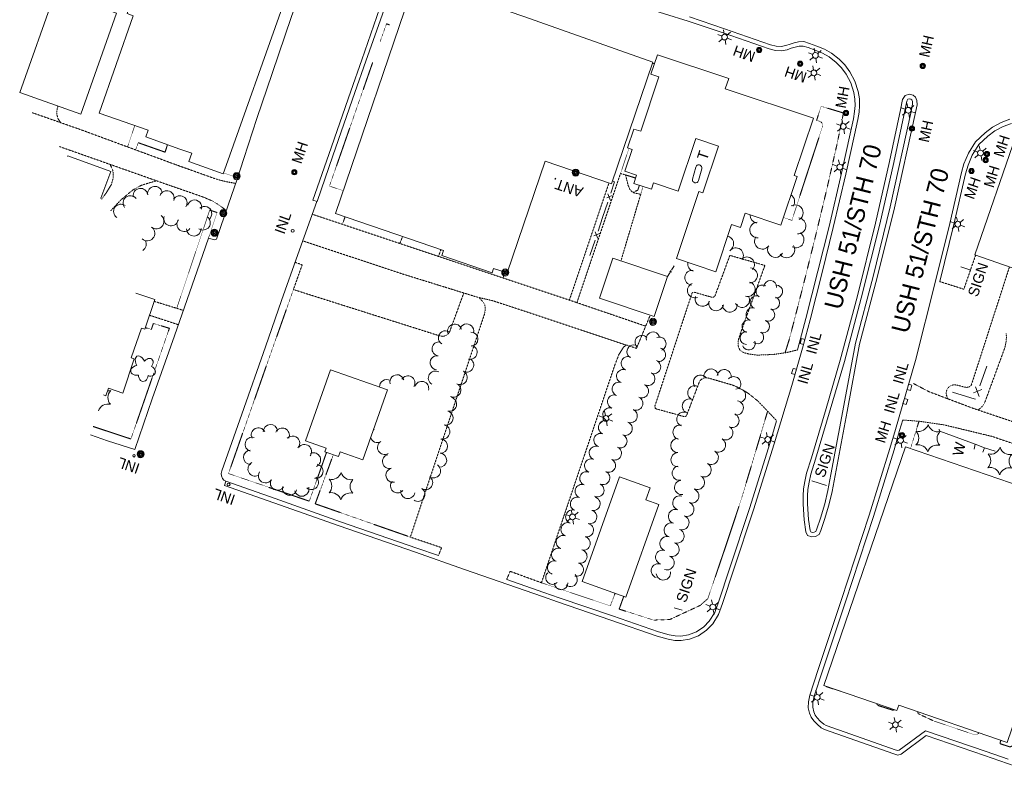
# Model space of a CAD drawing. Extents: x 386733 to 390135, y 98190 to 100008.
# Tile 2 of 12: x 387278 to 387838, y 98691 to 99120. Entities that reach past the tile are written whole.
import ezdxf
from ezdxf.enums import TextEntityAlignment as Align

# ---------------------------------------------------------------- set-up
doc = ezdxf.new("R2010")
doc.units = 0
doc.header["$LTSCALE"] = 0.005
doc.header["$MEASUREMENT"] = 0
doc.linetypes.add('DGN Style 3', pattern=[37.5, 25, -12.5])
doc.linetypes.add('DGN Style 5', pattern=[20, 10, -10])
for name, color, linetype, lineweight in [('E_BLD', 241, 'Continuous', 25), ('E_BLD_Name', 241, 'Continuous', 15), ('E_DRN_Grate', 5, 'Continuous', 15), ('E_DWY', 2, 'DGN Style 3', 15), ('E_LAND_Vegetation', 3, 'Continuous', 15), ('E_MISCPROP', 30, 'Continuous', 15), ('E_MISCPROP_HvyLine', 241, 'Continuous', 25), ('E_MISCPROP_Railing', 30, 'Continuous', 15), ('E_PATH_Sidewalk', 2, 'DGN Style 5', 15), ('E_RDWY', 21, 'Continuous', 25), ('E_RDWY_Name', 21, 'Continuous', 15)]:
    doc.layers.add(name, color=color, linetype=linetype, lineweight=lineweight)
doc.styles.add('Style-IGR_FONT_0', font='IGR_FONT_0.shx')

# ---------------------------------------------------------------- blocks, each defined once
blk = doc.blocks.new('WAL')
at = {"layer": 'E_MISCPROP_Railing', "color": 40, "linetype": 'Continuous', "lineweight": 0, "style": 'Style-IGR_FONT_0'}
blk.add_text('W', height=6, rotation=360, dxfattribs=at).set_placement((-2.3, -0.01), align=Align.MIDDLE_LEFT)
blk = doc.blocks.new('INLT')
at = {"layer": 'E_MISCPROP_Railing', "color": 40, "linetype": 'Continuous', "lineweight": 0, "flags": 128}
blk.add_lwpolyline([(3, -2), (3, 0), (0, 0), (0, -2), (3, -2)], dxfattribs=at)
blk = doc.blocks.new('INL')
at = {"layer": 'E_MISCPROP_Railing', "color": 40, "linetype": 'Continuous', "lineweight": 0, "style": 'Style-IGR_FONT_0'}
blk.add_text('INL', height=6, rotation=0, dxfattribs=at).set_placement((-5.79, -2.75))
blk = doc.blocks.new('INL_1')
at = {"layer": 'E_MISCPROP_Railing', "color": 40, "linetype": 'Continuous', "lineweight": 0, "style": 'Style-IGR_FONT_0'}
blk.add_text('INL', height=6, rotation=359.9999, dxfattribs=at).set_placement((-5.79, -2.75))
blk = doc.blocks.new('INL_2')
at = {"layer": 'E_MISCPROP_Railing', "color": 40, "linetype": 'Continuous', "lineweight": 0, "style": 'Style-IGR_FONT_0'}
blk.add_text('INL', height=6, rotation=359.9999, dxfattribs=at).set_placement((-5.79, -2.75))
blk = doc.blocks.new('INL_3')
at = {"layer": 'E_MISCPROP_Railing', "color": 40, "linetype": 'Continuous', "lineweight": 0, "style": 'Style-IGR_FONT_0'}
blk.add_text('INL', height=6, rotation=0.0001, dxfattribs=at).set_placement((-5.79, -2.75))
blk = doc.blocks.new('INL_6')
at = {"layer": 'E_MISCPROP_Railing', "color": 40, "linetype": 'Continuous', "lineweight": 0, "style": 'Style-IGR_FONT_0'}
blk.add_text('INL', height=6, rotation=359.9999, dxfattribs=at).set_placement((-5.79, -2.75))
blk = doc.blocks.new('MHO')
at = {"layer": 'E_DRN_Grate', "color": 20, "linetype": 'Continuous', "lineweight": 0}
for centre, radius in [((0.04, -0.06), 1.5), ((0.04, -0.06), 1.22), ((0.04, -0.07), 0.968), ((0.01, -0.08), 0.605)]:
    blk.add_circle(centre, radius, dxfattribs=at)
blk = doc.blocks.new('MHT')
at = {"layer": 'E_DRN_Grate', "color": 20, "linetype": 'Continuous', "lineweight": 0, "style": 'Style-IGR_FONT_0'}
blk.add_text('MH', height=6, rotation=0.0001, dxfattribs=at).set_placement((-0.35, -3.06), align=Align.CENTER)
blk = doc.blocks.new('MHO_1')
at = {"layer": 'E_DRN_Grate', "color": 20, "linetype": 'Continuous', "lineweight": 0}
for centre, radius in [((0.04, -0.06), 1.5), ((0.04, -0.06), 1.22), ((0.04, -0.07), 0.968), ((0.01, -0.08), 0.605)]:
    blk.add_circle(centre, radius, dxfattribs=at)
blk = doc.blocks.new('MHT_1')
at = {"layer": 'E_DRN_Grate', "color": 20, "linetype": 'Continuous', "lineweight": 0, "style": 'Style-IGR_FONT_0'}
blk.add_text('MH', height=6, rotation=359.9999, dxfattribs=at).set_placement((-0.35, -3.06), align=Align.CENTER)
blk = doc.blocks.new('MHO_4')
at = {"layer": 'E_DRN_Grate', "color": 20, "linetype": 'Continuous', "lineweight": 0}
for centre, radius in [((0.04, -0.06), 1.5), ((0.04, -0.06), 1.22), ((0.04, -0.07), 0.968), ((0.01, -0.08), 0.605)]:
    blk.add_circle(centre, radius, dxfattribs=at)
blk = doc.blocks.new('MHT_4')
at = {"layer": 'E_DRN_Grate', "color": 20, "linetype": 'Continuous', "lineweight": 0, "style": 'Style-IGR_FONT_0'}
blk.add_text('MH', height=6, rotation=0, dxfattribs=at).set_placement((-0.35, -3.06), align=Align.CENTER)
blk = doc.blocks.new('MHO_5')
at = {"layer": 'E_DRN_Grate', "color": 20, "linetype": 'Continuous', "lineweight": 0}
for centre, radius in [((0.04, -0.06), 1.5), ((0.04, -0.06), 1.22), ((0.04, -0.07), 0.968), ((0.01, -0.08), 0.605)]:
    blk.add_circle(centre, radius, dxfattribs=at)
blk = doc.blocks.new('MHT_5')
at = {"layer": 'E_DRN_Grate', "color": 20, "linetype": 'Continuous', "lineweight": 0, "style": 'Style-IGR_FONT_0'}
blk.add_text('MH', height=6, rotation=0.0001, dxfattribs=at).set_placement((-0.35, -3.06), align=Align.CENTER)
blk = doc.blocks.new('MHO_6')
at = {"layer": 'E_DRN_Grate', "color": 20, "linetype": 'Continuous', "lineweight": 0}
for centre, radius in [((0.04, -0.06), 1.5), ((0.04, -0.06), 1.22), ((0.04, -0.07), 0.968), ((0.01, -0.08), 0.605)]:
    blk.add_circle(centre, radius, dxfattribs=at)
blk = doc.blocks.new('MHT_6')
at = {"layer": 'E_DRN_Grate', "color": 20, "linetype": 'Continuous', "lineweight": 0, "style": 'Style-IGR_FONT_0'}
blk.add_text('MH', height=6, rotation=0.0001, dxfattribs=at).set_placement((-0.35, -3.06), align=Align.CENTER)
blk = doc.blocks.new('MHO_7')
at = {"layer": 'E_DRN_Grate', "color": 20, "linetype": 'Continuous', "lineweight": 0}
for centre, radius in [((0.04, -0.06), 1.5), ((0.04, -0.06), 1.22), ((0.04, -0.07), 0.968), ((0.01, -0.08), 0.605)]:
    blk.add_circle(centre, radius, dxfattribs=at)
blk = doc.blocks.new('MHT_7')
at = {"layer": 'E_DRN_Grate', "color": 20, "linetype": 'Continuous', "lineweight": 0, "style": 'Style-IGR_FONT_0'}
blk.add_text('MH', height=6, rotation=360, dxfattribs=at).set_placement((-0.35, -3.06), align=Align.CENTER)
blk = doc.blocks.new('MHO_8')
at = {"layer": 'E_DRN_Grate', "color": 20, "linetype": 'Continuous', "lineweight": 0}
for centre, radius in [((0.04, -0.06), 1.5), ((0.04, -0.06), 1.22), ((0.04, -0.07), 0.968), ((0.01, -0.08), 0.605)]:
    blk.add_circle(centre, radius, dxfattribs=at)
blk = doc.blocks.new('MHT_8')
at = {"layer": 'E_DRN_Grate', "color": 20, "linetype": 'Continuous', "lineweight": 0, "style": 'Style-IGR_FONT_0'}
blk.add_text('MH', height=6, rotation=359.9999, dxfattribs=at).set_placement((-0.35, -3.06), align=Align.CENTER)
blk = doc.blocks.new('MHO_9')
at = {"layer": 'E_DRN_Grate', "color": 20, "linetype": 'Continuous', "lineweight": 0}
for centre, radius in [((0.04, -0.06), 1.5), ((0.04, -0.06), 1.22), ((0.04, -0.07), 0.968), ((0.01, -0.08), 0.605)]:
    blk.add_circle(centre, radius, dxfattribs=at)
blk = doc.blocks.new('MHT_9')
at = {"layer": 'E_DRN_Grate', "color": 20, "linetype": 'Continuous', "lineweight": 0, "style": 'Style-IGR_FONT_0'}
blk.add_text('MH', height=6, rotation=360, dxfattribs=at).set_placement((-0.35, -3.06), align=Align.CENTER)
blk = doc.blocks.new('MHO_10')
at = {"layer": 'E_DRN_Grate', "color": 20, "linetype": 'Continuous', "lineweight": 0}
for centre, radius in [((0.04, -0.06), 1.5), ((0.04, -0.06), 1.22), ((0.04, -0.07), 0.968), ((0.01, -0.08), 0.605)]:
    blk.add_circle(centre, radius, dxfattribs=at)
blk = doc.blocks.new('MHT_10')
at = {"layer": 'E_DRN_Grate', "color": 20, "linetype": 'Continuous', "lineweight": 0, "style": 'Style-IGR_FONT_0'}
blk.add_text('MH', height=6, rotation=360, dxfattribs=at).set_placement((-0.35, -3.06), align=Align.CENTER)
blk = doc.blocks.new('MHO_11')
at = {"layer": 'E_DRN_Grate', "color": 20, "linetype": 'Continuous', "lineweight": 0}
for centre, radius in [((0.04, -0.06), 1.5), ((0.04, -0.06), 1.22), ((0.04, -0.07), 0.968), ((0.01, -0.08), 0.605)]:
    blk.add_circle(centre, radius, dxfattribs=at)
blk = doc.blocks.new('MHT_11')
at = {"layer": 'E_DRN_Grate', "color": 20, "linetype": 'Continuous', "lineweight": 0, "style": 'Style-IGR_FONT_0'}
blk.add_text('MH', height=6, rotation=0.0001, dxfattribs=at).set_placement((-0.35, -3.06), align=Align.CENTER)
blk = doc.blocks.new('LTP')
at = {"layer": 'E_MISCPROP', "color": 20, "linetype": 'Continuous', "lineweight": 0}
for p, q in [((-1.61, 0.09), (-4.22, 0.17)), ((-0.78, 1.46), (-1.98, 3.76)), ((0.86, 1.37), (2.22, 3.6)), ((1.66, 0), (4.18, -0.06)), ((-0.86, -1.4), (-2.22, -3.59)), ((0.78, -1.44), (2.02, -3.62))]:
    blk.add_line(p, q, dxfattribs=at)
blk.add_arc((0.02, 0.01), 1.64, 0, 360, dxfattribs=at)
blk = doc.blocks.new('POLE')
at = {"layer": 'E_MISCPROP', "color": 20, "linetype": 'Continuous', "lineweight": 0}
for radius in [2.02, 1.51, 1.01, 0.504]:
    blk.add_circle((0.03, -0.09), radius, dxfattribs=at)
blk = doc.blocks.new('ANT')
at = {"layer": 'E_MISCPROP', "color": 20, "linetype": 'Continuous', "lineweight": 0, "style": 'Style-IGR_FONT_0'}
blk.add_text('ANT.', height=6, rotation=359.9999, dxfattribs=at).set_placement((0, 0.95), align=Align.MIDDLE_LEFT)
blk = doc.blocks.new('PINEL')
at = {"layer": 'E_LAND_Vegetation', "color": 93, "linetype": 'Continuous', "lineweight": 0}
for centre, start, end in [((-8.23, 7.26), 275.2112, 0.9761), ((2.17, 10.66), 215.2112, 300.9761), ((10.31, 3.35), 155.2112, 240.9761), ((-10.49, -3.45), 335.2112, 60.9761), ((-2.35, -10.75), 35.2112, 120.9761), ((8.05, -7.36), 95.2112, 180.9761)]:
    blk.add_arc(centre, 5.72, start, end, dxfattribs=at)
blk = doc.blocks.new('TREE')
at = {"layer": 'E_LAND_Vegetation', "color": 93, "linetype": 'Continuous', "lineweight": 0}
for centre, major_axis, ratio in [((-1.07, 3.38), (0.91, -3.32), 0.782863), ((-3.74, -0.07), (3.29, -0.08), 0.832022), ((2.88, 1.66), (-3.52, -1.95), 0.691916), ((-1.48, -3.66), (1.2, 3.24), 0.716896), ((2.54, -2.64), (-3.34, 3.06), 0.560249)]:
    blk.add_ellipse(centre, major_axis=major_axis, ratio=ratio, start_param=1.570796, end_param=4.712389, dxfattribs=at)
blk = doc.blocks.new('SIGN')
at = {"layer": 'E_MISCPROP', "color": 20, "linetype": 'Continuous', "lineweight": 0, "style": 'Style-IGR_FONT_0'}
blk.add_text('SIGN', height=6, rotation=0, dxfattribs=at).set_placement((0, 0), align=Align.MIDDLE_LEFT)
blk = doc.blocks.new('TK5')
at = {"layer": 'E_BLD', "color": 241, "linetype": 'Continuous', "lineweight": 0}
for p, q in [((1.56, 1.71), (8.66, 1.72)), ((1.66, -1.78), (8.68, -1.78))]:
    blk.add_line(p, q, dxfattribs=at)
for centre, start, end in [((1.67, -0.03), 93.5947, 269.612), ((8.66, -0.03), 270.7756, 93.236)]:
    blk.add_arc(centre, 1.75, start, end, dxfattribs=at)
blk = doc.blocks.new('TA')
at = {"layer": 'E_BLD_Name', "color": 241, "linetype": 'Continuous', "lineweight": 0, "style": 'Style-IGR_FONT_0'}
blk.add_text('T', height=6, rotation=0, dxfattribs=at).set_placement((-1.9, 3.03), align=Align.MIDDLE_LEFT)
blk = doc.blocks.new('INL_7')
at = {"layer": 'E_MISCPROP_Railing', "color": 40, "linetype": 'Continuous', "lineweight": 0, "style": 'Style-IGR_FONT_0'}
blk.add_text('INL', height=6, rotation=0.0001, dxfattribs=at).set_placement((-5.79, -2.75))

msp = doc.modelspace()

# ---------------------------------------------------------------- linework, layer by layer
at = {"layer": 'E_DWY', "color": 51, "linetype": 'DGN Style 3', "lineweight": 0, "flags": 128}
for points in [[(387301.43, 99061.79), (387299.98, 99063.85), (387299.14, 99066.52), (387299.35, 99069.69), (387299.89, 99071.24)], [(387366.96, 99037.87), (387313.51, 99057.55), (387285.21, 99067.48)], [(387363.65, 99026.01), (387300.67, 99048.21)], [(387329.52, 99038.04), (387331.12, 99034.43), (387331.31, 99030.48), (387330.14, 99026.48), (387327.37, 99021.94), (387324.65, 99018.29)], [(387366.96, 99037.87), (387388.68, 99030.1), (387391.9, 99029.13), (387396.2, 99028.1), (387400.96, 99027.27)], [(387355.97, 99028.71), (387352.01, 99027.63), (387347.01, 99026.05), (387342.3, 99023.39), (387335.72, 99017.92), (387330.06, 99011.9), (387329.93, 99011.71)], [(387620.16, 98983.1), (387631.42, 99021.03), (387627.6, 99021.88), (387626.6, 99022.43), (387625.2, 99023.91), (387624.26, 99026.21), (387623.79, 99028.06), (387622.83, 99032.06), (387619.93, 99032.88), (387595.15, 98959.42), (387634.26, 98946.05)], [(387395.61, 99011.83), (387392.52, 99014.17), (387390.5, 99015.57), (387387.77, 99017.23), (387381.75, 99019.77), (387363.65, 99026.01)], [(387590.83, 98960.86), (387613.38, 99027.5)], [(387595.15, 98959.42), (387444.58, 99009.68)], [(387494.38, 98993.05), (387495.95, 98997.1)], [(387623.31, 98935.21), (387566.09, 98954.34), (387546.92, 98960.61), (387538.4, 98962.55), (387496.31, 98975.6), (387439.17, 98994.55)], [(387516.34, 98985.73), (387517.81, 98989.66)], [(387720.58, 98932.5), (387714.36, 98931.02), (387706.92, 98929.95), (387697.83, 98929.58), (387693.2, 98930.15), (387689.87, 98931.03), (387687.8, 98932.5), (387686.93, 98934.77), (387686.88, 98937.69), (387687.96, 98941.33), (387702.1, 98980.59), (387682.19, 98986.29), (387673.7, 98963.29), (387672.81, 98962.5), (387671.41, 98962.63), (387662.72, 98965.12), (387661.61, 98965.42), (387660.69, 98964.99), (387639.51, 98900.64), (387639.66, 98899.49), (387639.83, 98899.13), (387656.01, 98894.64), (387657.09, 98894.79), (387657.51, 98895.18), (387665.04, 98914.98), (387666.7, 98916.33), (387668.28, 98916.73), (387669.96, 98916.54), (387683.86, 98912.49), (387687.91, 98910.71), (387692.84, 98907.68), (387698.07, 98903.5), (387708.78, 98892.29)], [(387801.68, 98971.39), (387815.29, 98967.07), (387822.02, 98986.43)], [(387434.8, 98982.34), (387438.8, 98980.96), (387433.82, 98966.86), (387516.35, 98940.74), (387518.71, 98940.24), (387520.44, 98940.57), (387521.76, 98941.53), (387522.7, 98942.83), (387530.75, 98964.92)], [(387806.14, 98904.75), (387805.33, 98907.03), (387805.35, 98908.7), (387805.7, 98910.12), (387806.75, 98911.46), (387808.09, 98912.37), (387809.86, 98912.71), (387812.11, 98912.37), (387815.72, 98911.38), (387817.04, 98911.21), (387818.46, 98911.56), (387819.54, 98912.46), (387841.28, 98979.76)], [(387553.09, 98973.46), (387554.26, 98976.68)], [(387539.29, 98962.35), (387541.39, 98960.3), (387542.6, 98958.41), (387543.02, 98956.54), (387542.71, 98953.39), (387500.34, 98826.06), (387518.15, 98820.08), (387516.33, 98815.55)], [(387354.55, 98960.17), (387371.14, 98955.06)], [(387368.28, 98946.9), (387351.88, 98952.27)], [(387555.17, 98802.01), (387557.16, 98806.6), (387574.94, 98800.1), (387616.63, 98923.69), (387619.02, 98929.88), (387621.55, 98933.98), (387623.09, 98935.22), (387623.62, 98935.21), (387629.03, 98933.42), (387636.86, 98952.33)], [(387839.46, 98941.79), (387839.52, 98939.43), (387839.33, 98937.06), (387838.7, 98933.96), (387827.11, 98902.33), (387825.88, 98900.41), (387823.46, 98898.34)], [(388079.59, 98811.1), (387932.8, 98861.57), (387820.73, 98899.26), (387795.47, 98908.77), (387786.58, 98913.46)], [(387780.54, 98892.68), (387789.93, 98891.93), (387804.21, 98889.87), (387831.38, 98883.33), (387896.68, 98861.05), (387973.61, 98835.8), (388074.89, 98799.39), (388080.97, 98796.72), (388082.54, 98795.95)]]:
    msp.add_lwpolyline(points, dxfattribs=at)
at = {"layer": 'E_LAND_Vegetation', "color": 93, "linetype": 'Continuous', "lineweight": 0}
for centre, radius, start, end in [((387346.78, 99020.26), 4.15, 7.8986, 187.8833), ((387355.01, 99021.4), 4.15, 7.8986, 187.8833), ((387361.82, 99018.92), 4.15, 340.3494, 160.334), ((387341.03, 99016.12), 4.15, 37.7841, 217.7688), ((387369.18, 99016.13), 4.11, 328.7269, 148.7269), ((387377.57, 99013.7), 4.11, 344.2221, 164.2222), ((387714.52, 99016.93), 4.51, 322.9352, 57.2369), ((387335.68, 99011.27), 4.15, 55.0229, 235.0076), ((387383.23, 99010.07), 4.11, 309.8324, 129.8324), ((387719.39, 99010.56), 4.51, 299.8309, 119.8309), ((387355.82, 99005.64), 4.31, 230.7258, 50.7105), ((387364.17, 99007.18), 4.11, 161.3816, 341.3816), ((387371.65, 99004.01), 4.11, 142.6584, 322.6584), ((387382.43, 99004.83), 4.11, 234.6927, 54.6927), ((387698.27, 99009.14), 4.51, 178.5099, 258.6815), ((387720.95, 99003.1), 4.51, 265.1288, 85.1288), ((387350.66, 98998.92), 4.31, 227.7102, 47.6949), ((387377.13, 99001.44), 4.11, 181.653, 1.653), ((387698.01, 99000.74), 4.51, 93.7276, 273.7276), ((387680.1, 98993.01), 4.23, 313.6565, 80.3008), ((387700.7, 98994.36), 4.51, 144.9078, 324.9078), ((387719.85, 98995.17), 4.51, 240.0258, 60.0258), ((387345.78, 98992.77), 4.31, 301.7575, 28.9233), ((387685.64, 98986.38), 4.23, 324.0365, 144.0365), ((387708.11, 98989.68), 4.51, 151.5975, 331.5975), ((387714.55, 98989.48), 4.51, 212.888, 32.888), ((387691.94, 98981.17), 4.23, 316.3005, 136.3005), ((387662.44, 98981.48), 4.23, 168.744, 253.9197), ((387693.61, 98974.95), 4.23, 265.4438, 85.4438), ((387660.79, 98973.57), 4.23, 83.9403, 263.9402), ((387662.26, 98966.39), 4.23, 110.6495, 290.6495), ((387692.28, 98967.08), 4.23, 253.048, 73.048), ((387700.72, 98965.81), 3.65, 59.2617, 239.2617), ((387705.1, 98968.32), 3.65, 355.3669, 175.3669), ((387708.52, 98965.76), 3.65, 263.4204, 83.4204), ((387666.58, 98961.58), 4.23, 161.2445, 341.2445), ((387689.13, 98960.96), 4.23, 208.7346, 28.7346), ((387697.37, 98959.73), 3.65, 71.0629, 251.0629), ((387706.84, 98959.19), 3.65, 247.7945, 67.7945), ((387674.42, 98959.07), 4.23, 167.497, 347.497), ((387682.16, 98958.3), 4.23, 184.7479, 4.7479), ((387695, 98952.81), 3.65, 71.0629, 251.0629), ((387704.04, 98952.51), 3.65, 245.7016, 65.7016), ((387525.56, 98943.22), 4.01, 16.3708, 196.3708), ((387532.41, 98943.29), 4.01, 347.6139, 167.6139), ((387692.75, 98945.92), 3.65, 73.0619, 253.0619), ((387701.03, 98945.85), 3.65, 245.7016, 65.7016), ((387520.31, 98939.41), 4.01, 59.3048, 239.3048), ((387534.84, 98938.66), 4.01, 271.7795, 91.7795), ((387632.08, 98936.98), 3.86, 44.3158, 224.3158), ((387638.45, 98938.92), 3.86, 13.7814, 193.7815), ((387642.03, 98936.01), 3.86, 292.5174, 112.5174), ((387691.6, 98939.28), 3.65, 89.7084, 269.7084), ((387697.78, 98939.68), 3.65, 235.0629, 55.0629), ((387516.74, 98933.1), 4.01, 81.7387, 261.7387), ((387534.36, 98931.2), 4.01, 256.9556, 76.9556), ((387627.46, 98931.52), 3.86, 60.698, 240.698), ((387641.73, 98929.8), 3.86, 255.2903, 75.2903), ((387692.94, 98936.14), 3.65, 201.1778, 21.1778), ((387515.66, 98925.24), 4.01, 84.3779, 264.3779), ((387624.16, 98924.91), 3.86, 70.4244, 250.4244), ((387532.42, 98923.93), 4.01, 242.5014, 62.5014), ((387638.96, 98922.89), 3.86, 246.5561, 66.5561), ((387492.71, 98914.4), 4.01, 15.4927, 195.4927), ((387498.97, 98913.79), 4.01, 329.6744, 149.6744), ((387514.59, 98916.51), 4.01, 60.0271, 240.0271), ((387528.71, 98916.81), 4.01, 242.8775, 62.8775), ((387621.57, 98917.62), 3.86, 70.4244, 250.4244), ((387635.63, 98916.1), 3.86, 241.7166, 61.7166), ((387665.5, 98914.24), 4.05, 37.6485, 217.6485), ((387671.46, 98917.66), 4.05, 7.0264, 187.0264), ((387678.91, 98917.32), 4.05, 349.9168, 169.9168), ((387684.36, 98913.32), 4.05, 316.4264, 136.4264), ((387486.85, 98911.62), 4.01, 59.6145, 184.5459), ((387506.8, 98910.63), 4.01, 344.8726, 164.8726), ((387525.05, 98909.67), 4.01, 242.8775, 62.8775), ((387618.98, 98910.34), 3.86, 70.4244, 250.4244), ((387632.05, 98909.13), 3.86, 245.2786, 65.2786), ((387662.26, 98908.08), 4.05, 67.3747, 247.3747), ((387328.63, 98915.01), 5.72, 264.482, 282.0656), ((387333.97, 98905.45), 5.72, 136.3007, 222.0656), ((387522.65, 98901.62), 4.01, 255.0745, 75.0745), ((387616.39, 98903.06), 3.86, 70.4244, 250.4244), ((387628.82, 98902.11), 3.86, 245.2786, 65.2786), ((387687.09, 98906.5), 4.05, 292.899, 112.899), ((387328.36, 98896.06), 5.72, 76.3007, 162.0656), ((387659.14, 98900.6), 4.05, 67.3747, 247.3747), ((387685.81, 98899.55), 4.05, 260.8649, 80.8649), ((387317.42, 98896.21), 5.72, 16.3007, 19.2068), ((387520.65, 98893.82), 4.01, 255.9055, 75.9055), ((387613.8, 98895.78), 3.86, 70.4244, 250.4244), ((387625.65, 98894.97), 3.86, 247.9095, 67.9095), ((387656.02, 98893.12), 4.05, 67.3747, 247.3747), ((387683.36, 98892.4), 4.05, 246.048, 66.048), ((387420.74, 98886.13), 4.05, 2.6818, 182.6818), ((387518.82, 98885.92), 4.01, 258.5945, 78.5945), ((387611.21, 98888.49), 3.86, 70.4244, 250.4244), ((387622.74, 98887.81), 3.86, 247.9095, 67.9095), ((387653.79, 98885.77), 4.05, 78.7879, 258.7879), ((387679.86, 98885.38), 4.05, 238.913, 58.913), ((387410.35, 98878.82), 4.05, 73.9215, 253.9215), ((387413.89, 98884.2), 4.05, 27.271, 207.271), ((387427.47, 98884.07), 4.05, 335.6959, 155.6959), ((387433.33, 98879.51), 4.05, 317.3275, 137.3275), ((387478.53, 98890.73), 4.01, 279.007, 283.7335), ((387481.61, 98883.83), 4.01, 116.9209, 125.6997), ((387608.62, 98881.22), 3.86, 70.4244, 250.4244), ((387619.84, 98880.65), 3.86, 247.9095, 67.9095), ((387440.06, 98874.7), 4.05, 322.6886, 142.6886), ((387481.61, 98883.83), 4.01, 195.5005, 296.9209), ((387485.68, 98877.09), 4.01, 121.5063, 301.5063), ((387517.53, 98877.76), 4.01, 266.4568, 86.4568), ((387605.98, 98873.93), 3.86, 69.7204, 249.7204), ((387652.57, 98878.17), 4.05, 90.438, 270.438), ((387675.68, 98878.44), 4.05, 238.913, 58.913), ((387409.4, 98871.45), 4.05, 91.5618, 271.5618), ((387445.25, 98869.99), 4.05, 293.9431, 113.9431), ((387488.51, 98869.07), 4.01, 104.5046, 284.5046), ((387517.03, 98869.76), 4.01, 266.4568, 86.4568), ((387616.62, 98873.75), 3.86, 244.3131, 64.3131), ((387652.63, 98870.07), 4.05, 90.438, 270.438), ((387671.57, 98871.4), 4.05, 240.333, 60.333), ((387412, 98864.8), 4.05, 116.792, 296.792), ((387446.64, 98863.49), 4.05, 259.2757, 79.2757), ((387513.51, 98863.78), 4.01, 236.5751, 56.5751), ((387603.3, 98866.68), 3.86, 69.7204, 249.7204), ((387613.27, 98866.78), 3.86, 244.3131, 64.3131), ((387653.4, 98862.41), 4.05, 101.3816, 281.3816), ((387667.55, 98864.31), 4.05, 241.7754, 61.7754), ((387417.92, 98860.93), 4.05, 147.0733, 327.0733), ((387490.45, 98861.24), 4.01, 103.2999, 283.3), ((387600.62, 98859.43), 3.86, 69.7204, 249.7204), ((387609.99, 98859.76), 3.86, 244.9792, 64.9792), ((387663.72, 98857.18), 4.05, 241.7754, 61.7754), ((387424.75, 98856.74), 4.05, 149.8163, 329.8163), ((387431.67, 98853.87), 4.05, 166.1943, 346.1943), ((387444.01, 98857.12), 4.05, 229.895, 49.895), ((387493.05, 98855.19), 4.01, 138.0766, 318.0766), ((387509.09, 98857.08), 4.01, 236.5751, 56.5751), ((387597.95, 98852.18), 3.86, 69.7204, 249.7204), ((387606.72, 98852.76), 3.86, 244.9792, 64.9792), ((387654.73, 98854.32), 4.05, 98.6221, 278.6221), ((387438.59, 98853.35), 4.05, 194.8345, 14.8345), ((387498.94, 98851.99), 4.01, 169.8262, 349.8262), ((387504.67, 98850.39), 4.01, 236.5751, 56.5751), ((387653.69, 98845.53), 4.05, 72.4627, 252.4627), ((387660.49, 98849.48), 4.05, 249.7584, 69.7584), ((387595.27, 98844.93), 3.86, 69.7204, 249.7204), ((387604.51, 98845.02), 3.86, 255.5122, 75.5122), ((387657.68, 98841.88), 4.05, 249.7584, 69.7584), ((387592.59, 98837.68), 3.86, 69.7204, 249.7204), ((387602.58, 98837.54), 3.86, 255.5122, 75.5122), ((387651.25, 98837.81), 4.05, 72.4627, 252.4627), ((387654.88, 98834.28), 4.05, 249.7584, 69.7584), ((387589.91, 98830.43), 3.86, 69.7204, 249.7204), ((387600.7, 98830.01), 3.86, 256.4338, 76.4338), ((387648.81, 98830.08), 4.05, 72.4627, 252.4627), ((387587.23, 98823.18), 3.86, 69.7204, 249.7204), ((387652.08, 98826.68), 4.05, 249.7584, 69.7584), ((387598.89, 98822.5), 3.86, 256.4338, 76.4338), ((387646.37, 98822.36), 4.05, 72.4627, 252.4627), ((387649.27, 98819.08), 4.05, 249.7584, 69.7584), ((387584.55, 98815.93), 3.86, 69.7204, 249.7204), ((387597.04, 98815.05), 3.86, 254.625, 74.625), ((387643.93, 98814.63), 4.05, 72.4627, 252.4627), ((387582.2, 98808.71), 3.86, 73.7415, 253.7415), ((387594.99, 98807.61), 3.86, 254.625, 74.625), ((387641.49, 98806.91), 4.05, 72.4627, 252.4627), ((387646.47, 98811.48), 4.05, 249.7584, 69.7584), ((387581.27, 98803.04), 3.86, 134.5693, 314.5693), ((387591.52, 98801.84), 3.86, 228.7217, 48.7217), ((387644.33, 98805.69), 4.05, 188.3038, 8.3038), ((387586.17, 98800.02), 3.86, 181.0403, 1.0403)]:
    msp.add_arc(centre, radius, start, end, dxfattribs=at)
at = {"layer": 'E_MISCPROP', "color": 20, "linetype": 'Continuous', "lineweight": 0}
for p, q in [((387813.62, 98979.77), (387819.36, 98977.81)), ((387728.85, 98857.98), (387737.11, 98855.45)), ((387650.55, 98785.9), (387655.09, 98784.46))]:
    msp.add_line(p, q, dxfattribs=at)
at = {"layer": 'E_MISCPROP_HvyLine', "color": 241, "linetype": 'Continuous', "lineweight": 13, "flags": 128}
for points in [[(387394, 99156.1), (387391.19, 99156.95), (387389.44, 99160.82), (387336.64, 99179.4), (387327.01, 99152), (387346.79, 99145.14), (387339.16, 99123.86), (387342.67, 99122.55), (387323.27, 99067.12), (387351.1, 99057.48), (387349.8, 99053.82), (387369.19, 99046.8)], [(387394, 99156.1), (387395.87, 99155.3), (387403.27, 99139.03), (387402.65, 99136.41), (387427.6, 99127.72), (387395.51, 99037.41)], [(387844.94, 99054.1), (387821.55, 98986.59), (387821.55, 98986.59), (387846.59, 98977.92)], [(387376.01, 99044.37), (387369.19, 99046.8)], [(387324.13, 99018.95), (387324.28, 99018.89), (387329.86, 99033.99), (387329.86, 99033.99), (387329.86, 99033.99), (387305.45, 99043.02), (387305.25, 99042.49)], [(387376.01, 99044.37), (387374.29, 99039.68), (387393.91, 99032.72), (387395.51, 99037.41)], [(387325.67, 98907), (387327.13, 98906.5), (387328.56, 98910.72), (387328.56, 98910.72), (387328.56, 98910.72), (387336.67, 98907.97), (387336.67, 98907.97), (387343.28, 98927.47), (387343.28, 98927.47), (387343.28, 98927.47), (387341.56, 98928.05), (387341.56, 98928.05), (387347.29, 98944.97), (387347.29, 98944.97), (387349.19, 98944.33), (387349.19, 98944.33), (387349.19, 98944.33), (387354.89, 98961.18), (387344.13, 98964.82)]]:
    msp.add_lwpolyline(points, dxfattribs=at)
for points in [[(387638.31, 99096.2), (387638.31, 99096.2), (387614.75, 99027.03), (387614.75, 99027.03), (387577.03, 99039.88), (387577.03, 99039.88), (387555.37, 98976.3), (387555.37, 98976.3), (387547.68, 98978.93), (387547.68, 98978.93), (387546.84, 98976.47), (387546.84, 98976.47), (387518.26, 98986.21), (387518.26, 98986.21), (387518.26, 98986.21), (387518.26, 98986.21), (387519.26, 98989.16), (387519.26, 98989.16), (387457.67, 99010.14), (387503.04, 99143.33), (387503.04, 99143.33), (387564.91, 99122.25), (387564.91, 99122.25), (387638.31, 99096.2)], [(387312.89, 99066.64), (387333.2, 99124.14), (387333.2, 99124.14), (387333.2, 99124.14), (387298.38, 99136.44), (387278.06, 99078.95), (387278.06, 99078.95), (387278.06, 99078.95)], [(387729.67, 99064.32), (387729.67, 99064.32), (387718.82, 99031.76), (387720.46, 99031.21), (387720.46, 99031.21), (387711.2, 99003.44), (387711.2, 99003.44), (387690.83, 99010.23), (387690.83, 99010.23), (387688.17, 99002.26), (387688.17, 99002.26), (387683.08, 99003.96), (387683.08, 99003.96), (387674.1, 98977.04), (387674.1, 98977.04), (387651.88, 98984.45), (387663.27, 99018.62), (387663.27, 99018.62), (387664.6, 99022.61), (387664.6, 99022.61), (387666.83, 99021.87), (387675.71, 99048.51), (387675.71, 99048.51), (387675.71, 99048.51), (387662.71, 99052.85), (387662.71, 99052.85), (387652.72, 99022.91), (387652.72, 99022.91), (387638.73, 99027.57), (387638.73, 99027.57), (387637.52, 99023.93), (387637.52, 99023.93), (387627.48, 99027.28), (387629.04, 99031.97), (387629.04, 99031.97), (387622.44, 99034.17), (387622.44, 99034.17), (387626.57, 99046.56), (387626.57, 99046.56), (387626.57, 99046.56), (387624, 99047.42), (387624, 99047.42), (387627.57, 99058.15), (387631.42, 99056.87), (387631.42, 99056.87), (387641.77, 99087.89), (387641.77, 99087.89), (387641.77, 99087.89), (387637.24, 99089.4), (387637.24, 99089.4), (387640.92, 99100.41), (387640.92, 99100.41), (387681.49, 99086.88), (387681.49, 99086.88), (387679.54, 99081.03), (387729.67, 99064.32)], [(387607.98, 98961.94), (387607.98, 98961.94), (387639.12, 98951.58), (387646.68, 98974.28), (387646.68, 98974.28), (387646.68, 98974.28), (387615.53, 98984.64)], [(387454.87, 98921.15), (387440.66, 98880.8), (387440.66, 98880.8), (387452.4, 98876.66), (387452.4, 98876.66), (387452.4, 98876.66), (387451.69, 98874.65), (387459.56, 98871.88), (387459.56, 98871.88), (387460.48, 98874.5), (387460.48, 98874.5), (387460.48, 98874.5), (387473.26, 98870), (387487.26, 98909.75), (387487.26, 98909.75), (387487.26, 98909.75)], [(387839.9, 98709.33), (387778.28, 98730.43), (387778.28, 98730.43), (387777.24, 98727.38), (387777.24, 98727.38), (387735.58, 98741.64), (387735.58, 98741.64), (387782.03, 98877.34), (387881.76, 98843.2), (387881.76, 98843.2), (387868.83, 98805.43), (387868.83, 98805.43), (387872.38, 98804.21), (387872.38, 98804.21), (387839.9, 98709.33)], [(387641.7, 98844.6), (387641.7, 98844.6), (387622.97, 98792), (387622.97, 98792), (387598.17, 98800.83), (387598.17, 98800.83), (387619.38, 98860.36), (387619.38, 98860.36), (387636.81, 98854.15), (387634.34, 98847.22), (387634.34, 98847.22), (387634.34, 98847.22)]]:
    msp.add_lwpolyline(points, close=True, dxfattribs=at)
at = {"layer": 'E_MISCPROP_Railing', "color": 40, "linetype": 'Continuous', "lineweight": 0}
for p, q in [((387615.27, 99020.29), (387612.08, 99018.95)), ((387612.8, 99021.27), (387614.34, 99017.54)), ((387607.99, 98998.68), (387604.8, 98997.34)), ((387605.52, 98999.66), (387607.06, 98995.93)), ((387647.88, 98976.95), (387648.96, 98977.13)), ((387648.57, 98976.47), (387648.37, 98977.73)), ((387821.93, 98911.48), (387824.11, 98905.98)), ((387825.53, 98910), (387820.82, 98908.1))]:
    msp.add_line(p, q, dxfattribs=at)
at = {"layer": 'E_MISCPROP_Railing', "color": 40, "linetype": 'Continuous', "lineweight": 0, "flags": 128}
for points in [[(387615.3, 99028.63), (387616.6, 99028.1), (387614.45, 99021.71)], [(387612.73, 99016.61), (387609.77, 99007.83)], [(387609.77, 99007.83), (387607.17, 99000.1)], [(387605.45, 98995), (387602.49, 98986.22)], [(387648.93, 98977.9), (387650.47, 98980.37)], [(387646.68, 98974.28), (387648.03, 98976.46)], [(387828.35, 98923.37), (387824.36, 98912.1)], [(387821.73, 98904.65), (387821.68, 98904.53), (387808.85, 98908.57)]]:
    msp.add_lwpolyline(points, dxfattribs=at)
at = {"layer": 'E_MISCPROP_Railing', "color": 40, "linetype": 'Continuous', "lineweight": 13, "flags": 128}
for points in [[(387821.13, 98876.1), (387821.83, 98878.95), (387801.57, 98886.4), (387801.4, 98886.86), (387801, 98887.3)], [(387827.01, 98876.81), (387821.83, 98878.95)], [(387826.14, 98874.47), (387827.01, 98876.81), (387833.2, 98874.93)]]:
    msp.add_lwpolyline(points, dxfattribs=at)
at = {"layer": 'E_MISCPROP_Railing', "color": 40, "linetype": 'Continuous', "lineweight": 0}
for centre, radius in [((387433.41, 99000.27), 0.836), ((387343.11, 98872.37), 0.747), ((387396.96, 98855.99), 0.821)]:
    msp.add_circle(centre, radius, dxfattribs=at)
at = {"layer": 'E_PATH_Sidewalk', "color": 51, "linetype": 'DGN Style 5', "lineweight": 0, "flags": 128}
for points in [[(387483.18, 99107.94), (387486.78, 99118.02), (387488.51, 99117.45)], [(387478.89, 99095.95), (387454.3, 99025.69), (387462.11, 99023.17)], [(387639.18, 99095.2), (387638.12, 99095.62)], [(387713.61, 98930.91), (387716, 98938.66), (387719.4, 98951.61), (387724.49, 98971.49), (387731.08, 98997.94), (387737.34, 99024.01), (387743.19, 99049.76), (387746.81, 99067.31), (387734.1, 99071.12), (387731.52, 99063.12), (387733.35, 99062.59), (387734.17, 99062.03), (387734.74, 99061.32), (387734.94, 99060.33), (387734.67, 99059), (387717.46, 99006.23), (387712.66, 99007.84)], [(387339.43, 99048.01), (387343.53, 99060.1)], [(387344.01, 99046.32), (387345.52, 99050.4), (387360.79, 99045), (387362.18, 99049.34)], [(387619.93, 99032.88), (387624.75, 99047.17)], [(387402.07, 99030.52), (387394.07, 99033.18)], [(387622.83, 99032.06), (387628.49, 99030.33)], [(387627.11, 99022.15), (387629.76, 99023.4), (387630.69, 99026.21)], [(387631.42, 99021.03), (387632.77, 99025.51)], [(387367.43, 98956.21), (387386.19, 99012.05), (387390.35, 99010.7), (387385.45, 98996.03)], [(387461.67, 99003.98), (387463.21, 99008.25)], [(387452.69, 98874.29), (387442.85, 98846.51), (387396.87, 98862.23), (387419.64, 98926.95), (387433.82, 98966.86)], [(387319.91, 98888.96), (387341.35, 98881.88), (387363.23, 98944.83), (387354.13, 98947.6), (387352.99, 98944.21), (387349.48, 98945.2)], [(387703.65, 98897.66), (387697.02, 98875.33), (387688.75, 98847.85), (387679.79, 98820.85), (387669.62, 98791.02), (387665.32, 98787.24), (387647.91, 98779.16), (387638.79, 98778.87), (387619.19, 98785.12), (387621.81, 98792.41)], [(387789.79, 98891.94), (387784.94, 98876.35)], [(387500.34, 98826.06), (387446.22, 98845.02), (387456.53, 98872.94)], [(387616.87, 98794.17), (387614.17, 98786.93), (387574.94, 98800.1)], [(387745.2, 98738.35), (387745.01, 98738.3), (387737.05, 98740.91), (387736.77, 98741.24)], [(387776.06, 98727.78), (387775.83, 98727.67), (387774.95, 98727.61), (387766.52, 98730.28), (387765.97, 98730.85), (387765.82, 98731.29)], [(387823.81, 98714.84), (387823.74, 98714.69), (387823.06, 98713.76), (387822.51, 98713.58), (387821.77, 98713.53), (387797.97, 98721.59), (387789.88, 98725.36), (387789.24, 98725.97), (387789.12, 98726.72)], [(387836.4, 98710.53), (387835.95, 98709.18), (387835.98, 98708.67), (387836.23, 98708.46), (387841.19, 98706.82), (387841.93, 98706.87), (387843.3, 98707.53)]]:
    msp.add_lwpolyline(points, dxfattribs=at)
at = {"layer": 'E_RDWY', "color": 21, "linetype": 'Continuous', "lineweight": 13, "flags": 128}
for points in [[(387421.69, 99089.7), (387432.81, 99122.24), (387446.21, 99158.97), (387447.64, 99158.94)], [(387678.38, 99112.86), (387658.48, 99119.57), (387618.1, 99132.18)], [(387483.06, 99127.05), (387472.76, 99097.59)], [(387485.42, 99126.23), (387475.12, 99096.76)], [(387679.18, 99115.23), (387659.25, 99121.95)], [(387679.21, 99115.22), (387705.3, 99106.09), (387708.45, 99105.32), (387711.38, 99105.09), (387713.99, 99105.68), (387716.39, 99106.53), (387718.79, 99107.13), (387721.24, 99107.75), (387724.2, 99107.89), (387727.47, 99106.9), (387731.7, 99105.4), (387736.02, 99103.58), (387740.08, 99101.33), (387744.4, 99097.97), (387747.58, 99094.7), (387750.51, 99090.76), (387753.32, 99085.42), (387755.09, 99079.61), (387755.87, 99075.44), (387755.92, 99071.49), (387755.67, 99067.83), (387755.07, 99063.55), (387753.13, 99054.93), (387748.1, 99032.52), (387741.03, 99002.19), (387734.64, 98976.65), (387727.85, 98949.74), (387723.83, 98934.79), (387717.4, 98912.38), (387707.47, 98879.17), (387695.7, 98841.6), (387684.46, 98807.74), (387678, 98788.32), (387675.79, 98782.11), (387672.4, 98776.65), (387668.93, 98773.2), (387664.28, 98769.97), (387659.22, 98768), (387654.5, 98767.24), (387650.82, 98767.33), (387647.08, 98768.06), (387640.89, 98769.8), (387614.52, 98778.84), (387584.12, 98789.2), (387575.51, 98792.28), (387531.2, 98807.72), (387503.27, 98817.45), (387459.84, 98832.47), (387422.65, 98845.6), (387394.62, 98855.49), (387395.45, 98857.85)], [(387678.38, 99112.86), (387704.59, 99103.7), (387708.05, 99102.85), (387711.57, 99102.56), (387714.69, 99103.28), (387717.11, 99104.14), (387719.4, 99104.71), (387721.61, 99105.27), (387723.89, 99105.37), (387726.69, 99104.53), (387730.8, 99103.07), (387734.92, 99101.33), (387738.7, 99099.24), (387742.73, 99096.1), (387745.68, 99093.07), (387748.39, 99089.42), (387751, 99084.46), (387752.66, 99079.02), (387753.37, 99075.19), (387753.42, 99071.56), (387753.18, 99068.09), (387752.61, 99064), (387750.69, 99055.47), (387745.66, 99033.08), (387738.6, 99002.78), (387732.22, 98977.26), (387725.44, 98950.37), (387721.42, 98935.46), (387720.58, 98932.5)], [(387447.27, 99016.93), (387444.9, 99017.71), (387453.96, 99043.71), (387466.49, 99079.73), (387472.77, 99097.59)], [(387447.26, 99016.89), (387456.33, 99042.89), (387468.85, 99078.91), (387475.12, 99096.76)], [(387318.38, 98884.16), (387327.95, 98880.86), (387343.5, 98875.84), (387353.52, 98904.66), (387366.09, 98940.63), (387379, 98977.55), (387385.45, 98996.03), (387388.96, 98995.21), (387389.61, 98995.25), (387390.12, 98995.55), (387394.51, 99008.74), (387396.73, 99014.96), (387401.99, 99030.26), (387405.59, 99041.43), (387412.94, 99064.16), (387421.69, 99089.7)], [(387736.89, 98899.16), (387744.94, 98926.64), (387754.52, 98962.55), (387765.06, 99004.7), (387773.01, 99039.63), (387779.27, 99069), (387780.44, 99074.89), (387781.85, 99077.29), (387784.42, 99077.95), (387786.4, 99077.37), (387787.74, 99076.3), (387788.63, 99074.44), (387788.66, 99071.99), (387787.73, 99067.63), (387775.82, 99013.36)], [(387739.29, 98898.46), (387747.34, 98925.97), (387756.94, 98961.93), (387767.5, 99004.11), (387775.45, 99039.09), (387781.72, 99068.5), (387782.8, 99073.99), (387783.48, 99075.12), (387784.38, 99075.36), (387785.23, 99075.11), (387785.73, 99074.7), (387786.14, 99073.85), (387786.16, 99072.24), (387785.28, 99068.16), (387773.37, 99013.9)], [(387857.52, 98691.16), (387827.15, 98701.77), (387793.83, 98713.13), (387779.67, 98702.62), (387777.75, 98702.06), (387775.47, 98702.77), (387750.15, 98711.68), (387736, 98716.56), (387734.11, 98717.58), (387731.76, 98719.69), (387729.94, 98721.65), (387728.48, 98723.63), (387727.56, 98725.84), (387726.79, 98729), (387726.84, 98732.29), (387727.69, 98736.25), (387732.48, 98750.77), (387745.59, 98789.98), (387761.53, 98838.57), (387773.26, 98876.5), (387776.39, 98887.36), (387787.78, 98926.54), (387798.97, 98970.82), (387807.26, 99004.53), (387813.89, 99033.4), (387815.38, 99038.46), (387817.9, 99044.5), (387821.99, 99050.91), (387827.39, 99056.06), (387831.66, 99059.18), (387836.6, 99061.93), (387841.57, 99063.78)], [(387801.68, 98971.39), (387809.7, 99003.95), (387816.31, 99032.76), (387817.74, 99037.62), (387820.12, 99043.33), (387823.93, 99049.31), (387829, 99054.14), (387833.01, 99057.07), (387837.65, 99059.65), (387842.34, 99061.4)], [(387447.16, 99016.92), (387436.42, 98986.88), (387427.03, 98960.6), (387417.94, 98934.3), (387404.51, 98895.9), (387393.1, 98863.67), (387392.75, 98862.25), (387392.84, 98860.86), (387393.37, 98859.49), (387394.13, 98858.53), (387395.45, 98857.85)], [(387775.8, 99013.3), (387766.04, 98973.64), (387756.02, 98935.79), (387748.83, 98897.46), (387742.13, 98861.15), (387740.35, 98851.97), (387738.54, 98844.3), (387736.1, 98836.12), (387734, 98829.79), (387732.96, 98827.48), (387730.81, 98826.48), (387728.89, 98826.19), (387726.37, 98826.89), (387725.37, 98829.05), (387724.51, 98835.8), (387723.92, 98844.83), (387723.88, 98849.54), (387724.14, 98853.45), (387724.87, 98857.69), (387725.87, 98862.52), (387728.58, 98871.1), (387736.9, 98899.17)], [(387773.37, 99013.9), (387763.62, 98974.25), (387753.58, 98936.34), (387746.37, 98897.91), (387739.68, 98861.62), (387737.91, 98852.49), (387736.12, 98844.94), (387733.72, 98836.87), (387731.67, 98830.7), (387731.06, 98829.35), (387730.08, 98828.9), (387729.04, 98828.74), (387728.15, 98828.99), (387727.8, 98829.75), (387727, 98836.04), (387726.42, 98844.93), (387726.39, 98849.47), (387726.63, 98853.16), (387727.32, 98857.23), (387728.29, 98861.88), (387730.97, 98870.37), (387739.29, 98898.46)], [(387708.78, 98892.29), (387705.08, 98879.91), (387693.32, 98842.36), (387682.09, 98808.53), (387675.63, 98789.13), (387673.53, 98783.2), (387670.43, 98778.22), (387667.32, 98775.12), (387663.1, 98772.19), (387658.56, 98770.43), (387654.32, 98769.75), (387651.09, 98769.82), (387647.66, 98770.5), (387641.63, 98772.19), (387615.33, 98781.21), (387584.95, 98791.56), (387576.34, 98794.63), (387555.17, 98802.01)], [(387840.44, 98699.77), (387827.97, 98704.13), (387793.4, 98715.92), (387778.54, 98704.9), (387777.77, 98704.67), (387776.26, 98705.14), (387750.97, 98714.04), (387737.01, 98718.86), (387735.56, 98719.64), (387733.52, 98721.47), (387731.87, 98723.25), (387730.67, 98724.87), (387729.95, 98726.62), (387729.29, 98729.29), (387729.33, 98732), (387730.1, 98735.59), (387734.85, 98749.99), (387747.96, 98789.19), (387763.91, 98837.81), (387775.65, 98875.79), (387778.79, 98886.66), (387780.54, 98892.68)], [(387516.33, 98815.55), (387504.09, 98819.81), (387460.66, 98834.83), (387423.48, 98847.96), (387395.45, 98857.85)]]:
    msp.add_lwpolyline(points, dxfattribs=at)

# ---------------------------------------------------------------- block references
at = {"layer": 'E_BLD', "color": 241, "linetype": 'Continuous', "lineweight": 0, "xscale": 0.9999985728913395, "yscale": 0.9999985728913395, "zscale": 0.9999985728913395, "rotation": 74.60375361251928}
msp.add_blockref('TK5', (387662.16, 99027.71), dxfattribs=at)
at = {"layer": 'E_BLD_Name', "color": 241, "linetype": 'Continuous', "lineweight": 0, "xscale": 0.9999982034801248, "yscale": 0.9999982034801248, "zscale": 0.9999982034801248, "rotation": 71.72307865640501}
msp.add_blockref('TA', (387669.67, 99041.72), dxfattribs=at)
at = {"layer": 'E_DRN_Grate', "color": 20, "linetype": 'Continuous', "lineweight": 0}
for name, p, xscale, yscale, zscale, rotation in [('MHT_11', (387794.05, 99105.63), 0.9999986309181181, 0.9999986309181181, 0.9999986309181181, 77.08479484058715), ('MHO_9', (387722.17, 99095.25), 1.000001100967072, 1.000001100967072, 1.000001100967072, 161.2030973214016), ('MHO_11', (387791.85, 99094.02), 0.9999986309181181, 0.9999986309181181, 0.9999986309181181, 77.08479484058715), ('MHT_9', (387719.27, 99089.23), 1.000001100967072, 1.000001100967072, 1.000001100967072, 161.2030973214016), ('MHT_8', (387746.25, 99076.64), 0.9999975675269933, 0.9999975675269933, 0.9999975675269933, 79.4510500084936), ('MHO_8', (387748.19, 99067.31), 0.9999975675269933, 0.9999975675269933, 0.9999975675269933, 79.4510500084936), ('MHT_7', (387793.71, 99057.26), 0.9999989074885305, 0.9999989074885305, 0.9999989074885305, 77.82416431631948), ('MHO_7', (387785.72, 99058.42), 0.9999989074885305, 0.9999989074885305, 0.9999989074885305, 77.82416431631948), ('MHT_4', (387836.9, 99048.87), 1.000001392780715, 1.000001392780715, 1.000001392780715, 72.29260136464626), ('MHO_4', (387828.37, 99043.96), 1.000001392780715, 1.000001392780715, 1.000001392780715, 72.29260136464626), ('MHO_6', (387819.61, 99034.27), 1.000001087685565, 1.000001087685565, 1.000001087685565, 70.95461567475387), ('MHT_6', (387820.22, 99024.99), 1.000001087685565, 1.000001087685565, 1.000001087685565, 70.95461567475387), ('MHT_1', (387769.38, 98886.28), 1.000001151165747, 1.000001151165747, 1.000001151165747, 72.61299696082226), ('MHO_1', (387780.06, 98883.97), 1.000001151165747, 1.000001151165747, 1.000001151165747, 72.61299696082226)]:
    msp.add_blockref(name, p, dxfattribs=dict(at, xscale=xscale, yscale=yscale, zscale=zscale, rotation=rotation))
for name, p, rotation in [('MHT_10', (387689.94, 99101.07), 160.2604779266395), ('MHO_10', (387698.86, 99103.06), 160.2604779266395), ('MHT', (387437.47, 99045.15), 71.65819685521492), ('MHO_5', (387827.66, 99040.49), 73.16544057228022), ('MHO', (387434.27, 99033.59), 71.65819685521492), ('MHT_5', (387831.19, 99031.53), 73.16544057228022)]:
    msp.add_blockref(name, p, dxfattribs=dict(at, rotation=rotation))
at = {"layer": 'E_LAND_Vegetation', "color": 93, "linetype": 'Continuous', "lineweight": 0, "rotation": 161.0894457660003}
for name, p in [('TREE', (387348.49, 98921.61)), ('PINEL', (387794.78, 98882.27)), ('PINEL', (387835.71, 98869.33)), ('PINEL', (387460.77, 98855.01))]:
    msp.add_blockref(name, p, dxfattribs=at)
at = {"layer": 'E_MISCPROP', "color": 20, "linetype": 'Continuous', "lineweight": 0, "rotation": 161.0894457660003}
for name, p in [('LTP', (387679.2, 99110.5)), ('LTP', (387730.88, 99100.09)), ('LTP', (387730.03, 99090.11)), ('LTP', (387783.68, 99068.83)), ('LTP', (387746.7, 99059.69)), ('LTP', (387824.81, 99044.55)), ('LTP', (387744.74, 99036.56)), ('POLE', (387594.4, 99033.29)), ('POLE', (387401.53, 99031.24)), ('ANT', (387598.58, 99022.84)), ('POLE', (387393.92, 99010.26)), ('LTP', (387811.88, 99004.06)), ('POLE', (387388.97, 98999.08)), ('POLE', (387554.36, 98976.46)), ('POLE', (387638.4, 98948.39)), ('LTP', (387611.65, 98893.59)), ('LTP', (387703.76, 98881.58)), ('LTP', (387779.29, 98881.09)), ('POLE', (387346.87, 98873.09)), ('LTP', (387592.62, 98837.54)), ('LTP', (387672.49, 98786.32)), ('LTP', (387731.88, 98734.94)), ('LTP', (387776.41, 98719.32))]:
    msp.add_blockref(name, p, dxfattribs=at)
at = {"layer": 'E_MISCPROP', "color": 20, "linetype": 'Continuous', "lineweight": 0, "xscale": 0.9999982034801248, "yscale": 0.9999982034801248, "zscale": 0.9999982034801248, "rotation": 71.72307865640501}
for p in [(387820.3, 98963.23), (387733.07, 98860.36), (387654.31, 98789.31)]:
    msp.add_blockref('SIGN', p, dxfattribs=at)
at = {"layer": 'E_MISCPROP_Railing', "color": 40, "linetype": 'Continuous', "lineweight": 0}
for name, p, xscale, yscale, zscale, rotation in [('INL_7', (387427.95, 99004.32), 1.000001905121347, 1.000001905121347, 1.000001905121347, 70.56182992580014), ('INLT', (387724.83, 98938.48), 0.9999986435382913, 0.9999986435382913, 0.9999986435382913, 254.9358519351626), ('INL', (387730.05, 98935.94), 0.9999986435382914, 0.9999986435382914, 0.9999986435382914, 74.93585193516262), ('INL_1', (387725.18, 98918.93), 0.9999972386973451, 0.9999972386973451, 0.9999972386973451, 73.99955797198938), ('INLT', (387720.02, 98921.5), 0.9999972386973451, 0.9999972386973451, 0.9999972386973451, 253.9995579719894), ('INL_2', (387774.44, 98902.24), 1.000001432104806, 1.000001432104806, 1.000001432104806, 73.78523741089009), ('INLT', (387780.66, 98902.03), 1.000001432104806, 1.000001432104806, 1.000001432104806, 73.78523741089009), ('WAL', (387812.27, 98874.71), 0.9999979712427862, 0.9999979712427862, 0.9999979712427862, 76.53424738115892)]:
    msp.add_blockref(name, p, dxfattribs=dict(at, xscale=xscale, yscale=yscale, zscale=zscale, rotation=rotation))
for name, p, rotation in [('INL_3', (387779.49, 98918.95), 73.79799076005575), ('INLT', (387783, 98910.09), 73.79799076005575), ('INL_6', (387340.5, 98866.85), 161.0894457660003), ('INL_6', (387394.86, 98849.1), 161.0894457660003)]:
    msp.add_blockref(name, p, dxfattribs=dict(at, rotation=rotation))

# ---------------------------------------------------------------- texts
at = {"layer": 'E_RDWY_Name', "color": 21, "linetype": 'Continuous', "lineweight": 0, "style": 'Style-IGR_FONT_0'}
for rotation, width, p in [(75.9596, 0.999764, (387745.45, 98954.88)), (75.8223, 0.999761, (387783.56, 98941.39))]:
    msp.add_text('USH 51/STH 70', height=10, rotation=rotation, dxfattribs=dict(at, width=width)).set_placement(p)

doc.saveas('drawing.dxf')
